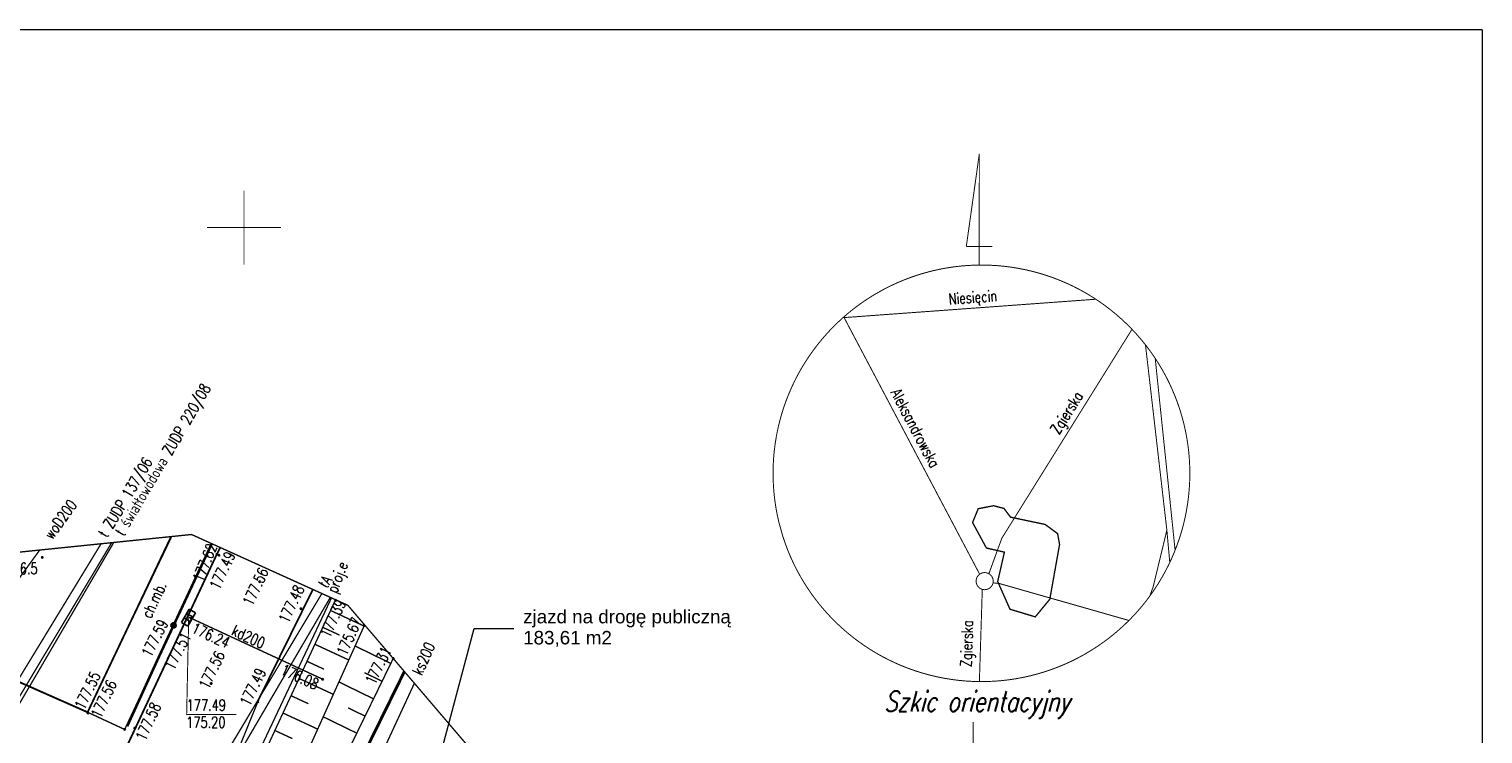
# Model space of a CAD drawing. Header units: metres. Extents: x 964 to 7125, y -212 to 9570.
# Tile 55 of 185: x 1630 to 1728, y 300 to 347. Entities that reach past the tile are written whole.
import ezdxf
from ezdxf.enums import TextEntityAlignment as Align

# ---------------------------------------------------------------- set-up
doc = ezdxf.new("R2010")
doc.units = ezdxf.units.M
for name, pattern in [('1', [1.5, 1, -0.5]), ('1053', [2, 1.5, -0.5]), ('1056', [1.5, 1, -0.5]), ('1059', [0]), ('1163', [2.5, 2, -0.5]), ('1167', [2.5, 2, -0.5]), ('2217', [2, 1.5, -0.5]), ('2218', [1, 0.5, -0.5]), ('3820', [1.75, 1.25, -0.5]), ('3901', [0]), ('DASHED', [0.75, 0.5, -0.25])]:
    doc.linetypes.add(name, pattern=pattern)
for name, color, linetype in [('Budowlane - Opisy', 7, 'Continuous'), ('Dzialki', 7, 'Continuous'), ('Kontury', 7, 'Continuous'), ('OT_Komunikacja', 7, 'Continuous'), ('OT_Rzedna', 7, 'Continuous'), ('OTK_E_T_1', 7, 'Continuous'), ('OTK_L_0', 7, 'Continuous'), ('OTK_L_1', 7, 'Continuous'), ('OTK_L_2', 7, 'Continuous'), ('OTO_L_0', 7, 'Continuous'), ('OTR_L_1', 7, 'Continuous'), ('OTR_T_0', 7, 'Continuous'), ('P_SUEP_L_0', 7, 'Continuous'), ('P_SUTP_E_T_0', 7, 'Continuous'), ('P_SUTP_L_0', 7, 'Continuous'), ('RAMKA', 7, 'Continuous'), ('siatka_kwadratow', 7, 'Continuous'), ('skarpa', 7, 'Continuous'), ('SUK_T_1', 7, 'Continuous'), ('SUKP_E_T_0', 7, 'Continuous'), ('SUKP_L_0', 7, 'Continuous'), ('SUKR_T_0', 7, 'Continuous'), ('SUWP_E_T_0', 7, 'Continuous'), ('SUWP_L_0', 7, 'Continuous'), ('telefon_D', 7, 'Continuous'), ('Uzytki', 7, 'Continuous'), ('WYMIARY', 9, 'Continuous'), ('zakres_poprawny', 7, 'Continuous')]:
    doc.layers.add(name, color=color, linetype=linetype)
doc.styles.add('GENERATED_STYLE_2', font='arial.ttf')
doc.styles.add('STYL_ARIAL', font='simplex', dxfattribs={"width": 0.75, "oblique": 0.1})

# ---------------------------------------------------------------- blocks, each defined once
blk = doc.blocks.new('OTRS')
at = {"color": 0}
blk.add_circle((0, 0), 0.05, dxfattribs=at)
blk = doc.blocks.new('OTRN')
at = {"color": 0}
blk.add_circle((0, 0), 0.05, dxfattribs=at)
blk = doc.blocks.new('SUUS05')
at = {"color": 0}
for p, q in [((-0.5, -0.25), (-0.5, 0.25)), ((-0.5, 0.25), (0.55, 0.25)), ((-0.15, 0.25), (-0.15, -0.25)), ((0.2, 0.25), (0.2, -0.25)), ((0.55, 0.25), (0.55, -0.25)), ((0.55, -0.25), (-0.5, -0.25))]:
    blk.add_line(p, q, dxfattribs=at)

msp = doc.modelspace()

# ---------------------------------------------------------------- linework, layer by layer
at = {"color": 217, "linetype": 'DASHED', "ltscale": 2, "true_color": 0x93278f, "const_width": 0.2}
msp.add_lwpolyline([(1655.667, 303.761), (1653.266, 298.876), (1640.527, 268.079), (1639.137, 265.336), (1634.789, 253.033), (1632.905, 247.242), (1627.597, 228.948)], dxfattribs=at)
at = {"layer": 'Budowlane - Opisy', "color": 8, "lineweight": 15}
msp.add_lwpolyline([(1652.158, 275.818), (1660.366, 306.675), (1663.047, 306.675)], dxfattribs=at)
at = {"layer": 'Dzialki', "color": 8, "const_width": 0.09}
for points in [[(1635.198, 312.389), (1621.042, 289.145)], [(1637.102, 285.565), (1650.67, 308.771)]]:
    msp.add_lwpolyline(points, dxfattribs=at)
at = {"layer": 'Kontury', "color": 251, "linetype": '2217', "true_color": 0x636466, "const_width": 0.09}
for points in [[(1621.042, 289.145), (1635.198, 312.389)], [(1650.67, 308.77), (1647.732, 303.745)], [(1647.732, 303.745), (1620.677, 257.458)]]:
    msp.add_lwpolyline(points, dxfattribs=at)
at = {"layer": 'OT_Komunikacja', "color": 8, "linetype": '1059', "const_width": 0.125}
for points in [[(1627.972, 277.755), (1634.532, 293.575), (1643.005, 311.671)], [(1643.005, 311.671), (1643.012, 311.685)]]:
    msp.add_lwpolyline(points, dxfattribs=at)
at = {"layer": 'OTK_L_0', "color": 8, "linetype": '1053', "const_width": 0.09}
for points in [[(1643.241, 312.136), (1643.005, 311.671)], [(1643.005, 311.671), (1634.532, 293.575)], [(1645.771, 301.714), (1649.48, 309.31)], [(1640.192, 287.975), (1645.771, 301.714)]]:
    msp.add_lwpolyline(points, dxfattribs=at)
at = {"layer": 'OTK_L_1', "color": 8, "const_width": 0.125}
for points in [[(1634.289, 301.014), (1639.925, 312.874)], [(1643.241, 312.136), (1643.005, 311.671)], [(1629.194, 303.269), (1634.289, 301.014)]]:
    msp.add_lwpolyline(points, dxfattribs=at)
at = {"layer": 'OTK_L_2', "color": 8, "linetype": '1056', "const_width": 0.09}
for points in [[(1639.964, 312.878), (1634.289, 301.014)], [(1636.792, 299.853), (1642.661, 312.399)], [(1634.289, 301.014), (1636.792, 299.853)]]:
    msp.add_lwpolyline(points, dxfattribs=at)
at = {"layer": 'OTO_L_0', "color": 8, "linetype": '3901', "const_width": 0.175}
for points in [[(1642.195, 311.385), (1642.667, 312.396)], [(1639.023, 304.588), (1642.195, 311.385)], [(1636.959, 300.065), (1639.023, 304.588)]]:
    msp.add_lwpolyline(points, dxfattribs=at)
at = {"layer": 'OTO_L_0', "color": 251, "true_color": 0x636466}
for radius in [0.175, 0.158, 0.14, 0.122, 0.105, 0.0875, 0.07, 0.0525, 0.035]:
    msp.add_circle((1640.092, 306.879), radius, dxfattribs=at)
at = {"layer": 'OTR_L_1', "color": 8, "linetype": '3820', "const_width": 0.09}
for points in [[(1651.023, 308.61), (1642.366, 289.952)], [(1644.401, 287.834), (1652.981, 306.911)], [(1652.981, 306.911), (1644.401, 287.834)], [(1650.159, 306.747), (1651.296, 306.22)], [(1645.73, 285.823), (1654.913, 304.645)], [(1649.094, 304.453), (1650.245, 303.919)], [(1654.163, 303.106), (1652.976, 303.684)], [(1648.017, 302.132), (1649.181, 301.592)], [(1653.014, 300.752), (1651.864, 301.312)], [(1646.927, 299.783), (1648.105, 299.236)]]:
    msp.add_lwpolyline(points, dxfattribs=at)
at = {"layer": 'P_SUEP_L_0', "color": 251, "linetype": '1163', "true_color": 0x636466, "const_width": 0.09}
msp.add_lwpolyline([(1641.669, 289.479), (1650.747, 308.736)], dxfattribs=at)
at = {"layer": 'P_SUTP_L_0', "color": 8, "linetype": '1167', "const_width": 0.09}
for points in [[(1635.914, 312.463), (1611.423, 271.544)], [(1611.725, 270.88), (1636.055, 312.477)]]:
    msp.add_lwpolyline(points, dxfattribs=at)
at = {"layer": 'RAMKA', "color": 251, "true_color": 0x636466, "const_width": 0.065}
for points in [[(1694.464, 338.717), (1693.586, 332.468)], [(1694.46, 332.468), (1694.464, 338.717)], [(1693.586, 332.468), (1694.46, 332.468)], [(1694.459, 331.217), (1694.46, 332.468)], [(1694.46, 332.468), (1695.336, 332.467)], [(1690.322, 330.539), (1690.792, 330.681)], [(1690.792, 330.681), (1691.267, 330.805)], [(1691.267, 330.805), (1691.745, 330.914)], [(1691.745, 330.914), (1692.228, 331.005)], [(1692.228, 331.005), (1692.713, 331.08)], [(1692.713, 331.08), (1693.2, 331.137)], [(1693.2, 331.137), (1693.689, 331.178)], [(1693.689, 331.178), (1694.18, 331.201)], [(1694.18, 331.201), (1694.67, 331.208)], [(1694.67, 331.208), (1695.161, 331.197)], [(1695.161, 331.197), (1695.651, 331.169)], [(1695.651, 331.169), (1696.14, 331.124)], [(1696.14, 331.124), (1696.627, 331.062)], [(1696.627, 331.062), (1697.111, 330.983)], [(1697.111, 330.983), (1697.593, 330.887)], [(1697.593, 330.887), (1698.071, 330.775)], [(1698.071, 330.775), (1698.544, 330.645)], [(1698.544, 330.645), (1699.013, 330.5)], [(1688.061, 329.592), (1688.154, 329.639)], [(1688.154, 329.639), (1688.491, 329.808)], [(1688.491, 329.808), (1688.5, 329.813)], [(1688.5, 329.813), (1688.945, 330.018)], [(1688.945, 330.018), (1689.398, 330.208)], [(1689.398, 330.208), (1689.857, 330.382)], [(1689.857, 330.382), (1690.322, 330.539)], [(1699.013, 330.5), (1699.476, 330.338)], [(1699.476, 330.338), (1699.934, 330.16)], [(1699.934, 330.16), (1700.235, 330.03)], [(1700.235, 330.03), (1700.385, 329.966)], [(1700.385, 329.966), (1700.829, 329.757)], [(1700.829, 329.757), (1701.265, 329.532)], [(1685.35, 327.66), (1702.323, 328.899)], [(1686.393, 328.56), (1686.796, 328.839)], [(1686.796, 328.839), (1687.209, 329.105)], [(1687.209, 329.105), (1687.631, 329.356)], [(1687.631, 329.356), (1687.74, 329.415)], [(1687.74, 329.415), (1688.061, 329.592)], [(1701.265, 329.532), (1701.693, 329.292)], [(1701.693, 329.292), (1702.113, 329.037)], [(1702.113, 329.037), (1702.323, 328.899)], [(1702.323, 328.899), (1702.523, 328.768)], [(1702.523, 328.768), (1702.924, 328.485)], [(1685.245, 327.638), (1685.262, 327.653)], [(1685.262, 327.653), (1685.33, 327.712)], [(1685.262, 327.653), (1685.35, 327.66)], [(1685.33, 327.712), (1685.616, 327.959)], [(1685.35, 327.66), (1685.33, 327.712)], [(1694.485, 310.335), (1685.378, 327.585), (1685.35, 327.66)], [(1685.616, 327.959), (1685.999, 328.266)], [(1685.999, 328.266), (1686.393, 328.56)], [(1702.924, 328.485), (1703.315, 328.187)], [(1703.315, 328.187), (1703.43, 328.093)], [(1703.43, 328.093), (1703.695, 327.877)], [(1703.695, 327.877), (1704.064, 327.553)], [(1684.199, 326.602), (1684.535, 326.96)], [(1684.535, 326.96), (1684.839, 327.26)], [(1684.839, 327.26), (1684.884, 327.305)], [(1684.884, 327.305), (1685.245, 327.638)], [(1696.833, 314.13), (1704.766, 326.868)], [(1704.064, 327.553), (1704.421, 327.217)], [(1704.421, 327.217), (1704.767, 326.868)], [(1704.767, 326.868), (1705.1, 326.508)], [(1683.268, 325.463), (1683.501, 325.769)], [(1683.501, 325.769), (1683.565, 325.853)], [(1683.565, 325.853), (1683.875, 326.233)], [(1683.875, 326.233), (1684.199, 326.602)], [(1705.1, 326.508), (1705.42, 326.136)], [(1705.42, 326.136), (1705.676, 325.816)], [(1705.676, 325.816), (1705.727, 325.753)], [(1707.119, 313.304), (1707.119, 313.304), (1705.676, 325.816)], [(1705.727, 325.753), (1706.021, 325.359)], [(1682.715, 324.651), (1682.984, 325.062)], [(1682.984, 325.062), (1683.104, 325.231)], [(1683.104, 325.231), (1683.268, 325.463)], [(1706.021, 325.359), (1706.301, 324.956)], [(1706.301, 324.956), (1706.332, 324.907)], [(1706.332, 324.907), (1706.342, 324.891)], [(1706.332, 324.907), (1707.675, 311.957)], [(1706.342, 324.891), (1706.566, 324.543)], [(1681.995, 323.367), (1682.22, 323.804)], [(1682.22, 323.804), (1682.46, 324.232)], [(1682.46, 324.232), (1682.715, 324.651)], [(1706.566, 324.543), (1706.817, 324.121)], [(1706.817, 324.121), (1707.053, 323.691)], [(1681.592, 322.472), (1681.786, 322.923)], [(1681.786, 322.923), (1681.995, 323.367)], [(1707.053, 323.691), (1707.274, 323.253)], [(1707.274, 323.253), (1707.479, 322.807)], [(1707.479, 322.807), (1707.669, 322.354)], [(1681.252, 321.552), (1681.414, 322.015)], [(1681.414, 322.015), (1681.592, 322.472)], [(1707.669, 322.354), (1707.843, 321.895)], [(1707.843, 321.895), (1708, 321.43)], [(1680.977, 320.609), (1681.107, 321.083)], [(1681.107, 321.083), (1681.252, 321.552)], [(1708, 321.43), (1708.142, 320.96)], [(1708.142, 320.96), (1708.267, 320.485)], [(1680.769, 319.65), (1680.865, 320.132)], [(1680.865, 320.132), (1680.977, 320.609)], [(1708.267, 320.485), (1708.375, 320.007)], [(1708.375, 320.007), (1708.466, 319.524)], [(1680.642, 318.787), (1680.69, 319.166)], [(1680.69, 319.166), (1680.769, 319.65)], [(1708.466, 319.524), (1708.541, 319.039)], [(1708.541, 319.039), (1708.599, 318.552)], [(1680.555, 317.7), (1680.583, 318.19)], [(1680.583, 318.19), (1680.628, 318.679)], [(1680.628, 318.679), (1680.642, 318.787)], [(1708.599, 318.552), (1708.63, 318.174)], [(1708.63, 318.174), (1708.639, 318.063)], [(1708.639, 318.063), (1708.663, 317.572)], [(1680.544, 317.209), (1680.547, 317.339)], [(1680.551, 316.718), (1680.544, 317.209)], [(1680.547, 317.339), (1680.555, 317.7)], [(1708.669, 317.082), (1708.658, 316.591)], [(1708.663, 317.572), (1708.669, 317.082)], [(1680.574, 316.228), (1680.551, 316.718)], [(1680.615, 315.739), (1680.574, 316.228)], [(1708.63, 316.101), (1708.585, 315.612)], [(1708.658, 316.591), (1708.63, 316.101)], [(1680.672, 315.251), (1680.615, 315.739)], [(1680.747, 314.766), (1680.672, 315.251)], [(1708.523, 315.125), (1708.444, 314.641)], [(1708.585, 315.612), (1708.523, 315.125)], [(1680.838, 314.284), (1680.747, 314.766)], [(1680.947, 313.805), (1680.838, 314.284)], [(1695.679, 311.933), (1695.98, 312.761), (1696.833, 314.13)], [(1708.348, 314.159), (1708.236, 313.681)], [(1708.444, 314.641), (1708.348, 314.159)], [(1680.97, 313.723), (1680.947, 313.805)], [(1681.213, 312.861), (1680.97, 313.723)], [(1705.968, 308.859), (1706.193, 309.478), (1707.119, 313.304)], [(1707.315, 311.13), (1707.119, 313.304)], [(1708.107, 313.208), (1707.961, 312.739)], [(1708.236, 313.681), (1708.107, 313.208)], [(1681.371, 312.396), (1681.213, 312.861)], [(1681.544, 311.937), (1681.371, 312.396)], [(1707.675, 311.957), (1707.621, 311.818)], [(1707.799, 312.276), (1707.675, 311.957)], [(1707.961, 312.739), (1707.799, 312.276)], [(1681.7, 311.566), (1681.544, 311.937)], [(1681.734, 311.484), (1681.7, 311.566)], [(1681.94, 311.038), (1681.734, 311.484)], [(1682.16, 310.6), (1681.94, 311.038)], [(1695.109, 310.366), (1695.679, 311.933)], [(1707.315, 311.13), (1707.218, 310.924)], [(1707.427, 311.367), (1707.315, 311.13)], [(1707.621, 311.818), (1707.427, 311.367)], [(1682.396, 310.169), (1682.16, 310.6)], [(1682.647, 309.748), (1682.396, 310.169)], [(1694.386, 309.485), (1694.299, 309.617), (1694.252, 309.767), (1694.246, 309.925), (1694.284, 310.079), (1694.362, 310.216), (1694.473, 310.328), (1694.485, 310.335)], [(1695.109, 310.366), (1695.205, 310.302), (1695.309, 310.183), (1695.377, 310.041), (1695.403, 309.885), (1695.387, 309.728), (1695.329, 309.581), (1695.233, 309.455), (1695.107, 309.36), (1694.96, 309.302), (1694.803, 309.286), (1694.648, 309.313), (1694.505, 309.381), (1694.386, 309.485)], [(1694.485, 310.335), (1694.611, 310.405), (1694.765, 310.443), (1694.923, 310.437), (1695.073, 310.389), (1695.109, 310.366)], [(1706.753, 310.059), (1706.522, 309.678)], [(1706.993, 310.487), (1706.753, 310.059)], [(1707.218, 310.924), (1706.993, 310.487)], [(1682.913, 309.335), (1682.647, 309.748)], [(1683.192, 308.931), (1682.913, 309.335)], [(1694.468, 303.085), (1694.663, 309.305)], [(1695.76, 309.71), (1695.396, 309.75)], [(1699.235, 308.73), (1695.832, 309.702), (1695.76, 309.71)], [(1706.229, 309.229), (1705.968, 308.859)], [(1706.498, 309.639), (1706.229, 309.229)], [(1706.522, 309.678), (1706.498, 309.639)], [(1683.486, 308.538), (1683.192, 308.931)], [(1683.793, 308.155), (1683.486, 308.538)], [(1684.114, 307.783), (1683.793, 308.155)], [(1704.557, 307.211), (1699.235, 308.73)], [(1705.338, 308.057), (1705.014, 307.688)], [(1705.41, 308.145), (1705.338, 308.057)], [(1705.649, 308.437), (1705.41, 308.145)], [(1705.946, 308.828), (1705.649, 308.437)], [(1705.968, 308.859), (1705.946, 308.828)], [(1684.447, 307.423), (1684.114, 307.783)], [(1684.792, 307.074), (1684.447, 307.423)], [(1685.15, 306.738), (1684.792, 307.074)], [(1704.557, 307.211), (1704.329, 306.985)], [(1704.678, 307.331), (1704.557, 307.211)], [(1705.014, 307.688), (1704.678, 307.331)], [(1685.519, 306.414), (1685.15, 306.738)], [(1685.899, 306.103), (1685.519, 306.414)], [(1686.289, 305.806), (1685.899, 306.103)], [(1703.273, 306.072), (1703.233, 306.04)], [(1703.597, 306.332), (1703.273, 306.072)], [(1703.969, 306.652), (1703.597, 306.332)], [(1704.329, 306.985), (1703.969, 306.652)], [(1686.69, 305.523), (1686.289, 305.806)], [(1687.101, 305.254), (1686.69, 305.523)], [(1687.52, 304.999), (1687.101, 305.254)], [(1702.004, 305.186), (1701.583, 304.935)], [(1702.417, 305.451), (1702.004, 305.186)], [(1702.821, 305.731), (1702.417, 305.451)], [(1703.214, 306.025), (1702.821, 305.731)], [(1703.233, 306.04), (1703.214, 306.025)], [(1687.789, 304.848), (1687.52, 304.999)], [(1687.948, 304.759), (1687.789, 304.848)], [(1688.385, 304.534), (1687.948, 304.759)], [(1688.829, 304.325), (1688.385, 304.534)], [(1688.879, 304.303), (1688.829, 304.325)], [(1689.28, 304.131), (1688.879, 304.303)], [(1689.737, 303.953), (1689.28, 304.131)], [(1700.268, 304.273), (1699.815, 304.083)], [(1700.322, 304.298), (1700.268, 304.273)], [(1700.714, 304.478), (1700.322, 304.298)], [(1701.152, 304.699), (1700.714, 304.478)], [(1701.583, 304.935), (1701.152, 304.699)], [(1690.2, 303.791), (1689.737, 303.953)], [(1690.669, 303.645), (1690.2, 303.791)], [(1691.143, 303.516), (1690.669, 303.645)], [(1691.621, 303.404), (1691.143, 303.516)], [(1692.102, 303.308), (1691.621, 303.404)], [(1692.586, 303.229), (1692.102, 303.308)], [(1693.073, 303.167), (1692.586, 303.229)], [(1693.455, 303.132), (1693.073, 303.167)], [(1693.562, 303.122), (1693.455, 303.132)], [(1694.052, 303.094), (1693.562, 303.122)], [(1696.013, 303.153), (1695.524, 303.113)], [(1696.501, 303.211), (1696.013, 303.153)], [(1696.986, 303.286), (1696.501, 303.211)], [(1697.468, 303.377), (1696.986, 303.286)], [(1697.947, 303.485), (1697.468, 303.377)], [(1698.421, 303.61), (1697.947, 303.485)], [(1698.891, 303.752), (1698.421, 303.61)], [(1699.356, 303.909), (1698.891, 303.752)], [(1699.371, 303.915), (1699.356, 303.909)], [(1699.815, 304.083), (1699.371, 303.915)], [(1694.468, 303.085), (1694.052, 303.094)], [(1694.543, 303.083), (1694.468, 303.085)], [(1695.034, 303.089), (1694.543, 303.083)], [(1695.524, 303.113), (1695.034, 303.089)], [(1694.051, 300.35), (1694.051, 297.982)]]:
    msp.add_lwpolyline(points, dxfattribs=at)
at = {"layer": 'siatka_kwadratow', "color": 7, "const_width": 0.09}
for points in [[(1728.402, 347.095), (1579.902, 347.095)], [(1728.402, 137.095), (1728.402, 347.095)]]:
    msp.add_lwpolyline(points, dxfattribs=at)
at = {"layer": 'siatka_kwadratow', "color": 251, "true_color": 0x636466, "const_width": 0.065}
for points in [[(1644.842, 331.235), (1644.842, 336.235)], [(1642.342, 333.735), (1647.342, 333.735)]]:
    msp.add_lwpolyline(points, dxfattribs=at)
at = {"layer": 'skarpa', "color": 8, "const_width": 0.09}
for points in [[(1650.686, 307.884), (1652.946, 306.835)], [(1649.628, 305.603), (1651.915, 304.542)], [(1654.751, 304.311), (1652.34, 305.487)], [(1648.557, 303.296), (1650.872, 302.222)], [(1653.584, 301.919), (1651.248, 303.059)], [(1647.474, 300.961), (1649.816, 299.874)], [(1652.453, 299.602), (1650.19, 300.706)]]:
    msp.add_lwpolyline(points, dxfattribs=at)
at = {"layer": 'SUKP_L_0', "color": 251, "true_color": 0x636466, "const_width": 0.09}
for points in [[(1641.112, 307.425), (1641.282, 307.355)], [(1641.282, 307.355), (1650.152, 303.245)], [(1656.341, 302.97), (1648.077, 285.105)]]:
    msp.add_lwpolyline(points, dxfattribs=at)
at = {"layer": 'SUKR_T_0', "color": 251, "true_color": 0x636466, "const_width": 0.065}
msp.add_lwpolyline([(1641.112, 307.425), (1640.973, 300.853), (1644.328, 300.853)], dxfattribs=at)
at = {"layer": 'SUWP_L_0', "color": 8, "const_width": 0.09}
msp.add_lwpolyline([(1608.322, 278.357), (1617.062, 292.252), (1621.787, 299.202), (1631.058, 311.965)], dxfattribs=at)
at = {"layer": 'telefon_D', "color": 251, "true_color": 0x636466, "const_width": 0.09}
msp.add_lwpolyline([(1650.098, 309.03), (1619.426, 257.813)], dxfattribs=at)
at = {"layer": 'Uzytki', "color": 251, "linetype": '2218', "true_color": 0x636466, "const_width": 0.09}
for points in [[(1621.042, 289.145), (1635.198, 312.389)], [(1650.67, 308.77), (1647.732, 303.745)], [(1647.732, 303.745), (1620.677, 257.458)]]:
    msp.add_lwpolyline(points, dxfattribs=at)
at = {"layer": 'WYMIARY', "color": 3}
msp.add_line((1645.771, 301.764), (1649.479, 309.31), dxfattribs=at)
at = {"layer": 'zakres_poprawny', "color": 251, "linetype": '1', "true_color": 0x636466, "const_width": 0.09}
for points in [[(1699.235, 308.73), (1699.878, 312.345), (1699.746, 313.075), (1698.905, 313.694), (1696.833, 314.13), (1696.57, 314.185), (1696.127, 314.774), (1695.427, 314.958), (1694.389, 314.755), (1694.007, 313.825), (1694.941, 312.103), (1695.679, 311.933), (1696.156, 311.823), (1695.703, 309.84), (1695.76, 309.71), (1696.532, 307.97), (1698.239, 307.454), (1699.22, 308.644)], [(1643.241, 312.136), (1641.302, 313.015), (1611.152, 309.925), (1601.592, 293.145), (1617.412, 258.385), (1634.602, 253.505), (1627.692, 229.175), (1646.052, 183.665), (1669.072, 178.635), (1703.678, 205.957)], [(1699.22, 308.644), (1699.235, 308.73)]]:
    msp.add_lwpolyline(points, dxfattribs=at)
at = {"layer": 'zakres_poprawny', "color": 8, "linetype": '1', "const_width": 0.09}
msp.add_lwpolyline([(1703.678, 205.957), (1707.792, 209.205), (1721.582, 265.805), (1722.632, 277.085), (1711.972, 284.135), (1661.582, 296.825), (1651.852, 308.235), (1643.241, 312.136)], dxfattribs=at)

# ---------------------------------------------------------------- block references
at = {"layer": 'OT_Rzedna', "color": 251, "true_color": 0x636466}
for name, p in [('OTRN', (1631.232, 311.465)), ('OTRS', (1643.012, 311.685)), ('OTRS', (1643.162, 311.615)), ('OTRS', (1645.902, 309.825)), ('OTRS', (1648.692, 308.005)), ('OTRS', (1651.032, 308.565)), ('OTRS', (1652.942, 306.865)), ('OTRS', (1654.912, 304.645))]:
    msp.add_blockref(name, p, dxfattribs=at)
at = {"layer": 'OTR_T_0', "color": 8}
for p in [(1642.626, 302.954), (1645.771, 301.714), (1634.289, 301.014), (1634.311, 300.954), (1636.792, 299.853), (1637.477, 299.935)]:
    msp.add_blockref('OTRS', p, dxfattribs=at)
at = {"layer": 'SUK_T_1', "color": 251, "true_color": 0x636466, "rotation": 239.5823}
msp.add_blockref('SUUS05', (1641.112, 307.425), dxfattribs=at)
at = {"layer": 'SUKR_T_0', "color": 251, "true_color": 0x636466}
for p in [(1641.282, 307.355), (1650.152, 303.245)]:
    msp.add_blockref('OTRS', p, dxfattribs=at)

# ---------------------------------------------------------------- texts
at = {"layer": 'Budowlane - Opisy', "color": 8, "insert": (1663.68, 306.675), "char_height": 0.9072, "width": 16.4316, "attachment_point": 4, "line_spacing_factor": 0.93983, "style": 'GENERATED_STYLE_2'}
msp.add_mtext('zjazd na drogę publiczną 183,61 m2', dxfattribs=at)
at = {"layer": 'OT_Rzedna', "color": 251, "true_color": 0x636466, "style": 'STYL_ARIAL', "width": 0.75}
for s, rotation, p in [('177.62', 67.4779, (1643.27, 312.113)), ('177.48', 64.9087, (1649.149, 309.276)), ('177.39', 64.9087, (1651.947, 308.291)), ('175.67', 65.7857, (1653.034, 307.105))]:
    msp.add_text(s, height=0.75, rotation=rotation, dxfattribs=at).set_placement(p, align=Align.BOTTOM_RIGHT)
msp.add_text('176.5', height=0.75, dxfattribs=at).set_placement((1628.751, 310.72), align=Align.MIDDLE_LEFT)
for s, rotation, p in [('177.49', 64.9087, (1643.608, 311.948)), ('177.31', 63.9922, (1654.156, 305.536))]:
    msp.add_text(s, height=0.75, rotation=rotation, dxfattribs=at).set_placement(p, align=Align.TOP_RIGHT)
msp.add_text('177.56', height=0.75, rotation=64.9087, dxfattribs=at).set_placement((1646.189, 310.689), align=Align.MIDDLE_RIGHT)
at = {"layer": 'OTK_E_T_1', "color": 251, "true_color": 0x636466, "style": 'STYL_ARIAL', "width": 0.75}
msp.add_text('ch.mb.', height=0.75, rotation=64.9325, dxfattribs=at).set_placement((1638.761, 308.607), align=Align.MIDDLE_CENTER)
at = {"layer": 'OTR_T_0', "color": 251, "true_color": 0x636466, "style": 'STYL_ARIAL', "width": 0.75}
for s, rotation, p in [('177.59', 63.1237, (1638.76, 304.565)), ('177.55', 64.36, (1634.252, 301.032))]:
    msp.add_text(s, height=0.75, rotation=rotation, dxfattribs=at).set_placement(p, align=Align.BOTTOM_LEFT)
for s, rotation, p in [('177.51', 63.1237, (1639.436, 304.147)), ('177.56', 64.341, (1641.763, 302.84)), ('177.49', 64.087, (1644.531, 301.698)), ('177.56', 64.732, (1634.481, 300.874)), ('177.58', 65.595, (1637.494, 299.335))]:
    msp.add_text(s, height=0.75, rotation=rotation, dxfattribs=at).set_placement(p, align=Align.TOP_LEFT)
at = {"layer": 'P_SUEP_L_0', "color": 251, "true_color": 0x636466, "style": 'STYL_ARIAL', "width": 0.75}
msp.add_text('proj.e', height=0.75, rotation=68.3498, dxfattribs=at).set_placement((1650.393, 309.271), align=Align.TOP_LEFT)
at = {"layer": 'P_SUTP_E_T_0', "color": 251, "true_color": 0x636466, "style": 'STYL_ARIAL', "width": 0.75}
for s, rotation, p in [('t światłowodowa ZUDP 220/08', 59.6767, (1636.103, 313.227)), ('t ZUDP 137/06', 59.0988, (1634.967, 313.134))]:
    msp.add_text(s, height=0.75, rotation=rotation, dxfattribs=at).set_placement(p, align=Align.TOP_LEFT)
at = {"layer": 'RAMKA', "color": 251, "true_color": 0x636466, "style": 'STYL_ARIAL', "width": 0.75}
for s, rotation, p in [('Niesięcin', 4.1771, (1692.43, 328.31)), ('Aleksandrowska', 297.832, (1688.269, 322.49)), ('Zgierska', 58.0847, (1700.029, 319.585)), ('Zgierska', 88.2063, (1694.168, 304.057))]:
    msp.add_text(s, height=0.75, rotation=rotation, dxfattribs=at).set_placement(p, align=Align.BOTTOM_LEFT)
at = {"layer": 'RAMKA', "color": 251, "true_color": 0x636466, "style": 'STYL_ARIAL', "oblique": 15, "width": 0.75}
msp.add_text('Szkic orientacyjny', height=1.375, dxfattribs=at).set_placement((1694.298, 300.646), align=Align.BOTTOM_CENTER)
at = {"layer": 'SUKP_E_T_0', "color": 251, "true_color": 0x636466, "style": 'STYL_ARIAL', "width": 0.75}
for s, rotation, p in [('kd200', 335.4099, (1645.149, 306.107)), ('ks200', 65.475, (1656.956, 304.633))]:
    msp.add_text(s, height=0.75, rotation=rotation, dxfattribs=at).set_placement(p, align=Align.MIDDLE_CENTER)
at = {"layer": 'SUKR_T_0', "color": 251, "true_color": 0x636466, "style": 'STYL_ARIAL', "width": 0.75}
msp.add_text('176.24', height=0.75, rotation=335.2743, dxfattribs=at).set_placement((1641.398, 306.755), align=Align.MIDDLE_LEFT)
msp.add_text('176.08', height=0.75, rotation=335.3936, dxfattribs=at).set_placement((1649.822, 302.848), align=Align.MIDDLE_RIGHT)
msp.add_text('177.49', height=0.75, dxfattribs=at).set_placement((1640.973, 300.894), align=Align.BOTTOM_LEFT)
msp.add_text('175.20', height=0.75, dxfattribs=at).set_placement((1640.94, 300.714), align=Align.TOP_LEFT)
at = {"layer": 'SUWP_E_T_0', "color": 251, "true_color": 0x636466, "style": 'STYL_ARIAL', "width": 0.75}
msp.add_text('woD200', height=0.75, rotation=54.0058, dxfattribs=at).set_placement((1632.453, 314.031), align=Align.MIDDLE_CENTER)
at = {"layer": 'telefon_D', "color": 251, "true_color": 0x636466, "style": 'STYL_ARIAL', "width": 0.75}
msp.add_text('tA', height=0.75, rotation=59.0844, dxfattribs=at).set_placement((1650.314, 309.84), align=Align.MIDDLE_CENTER)

doc.saveas('drawing.dxf')
